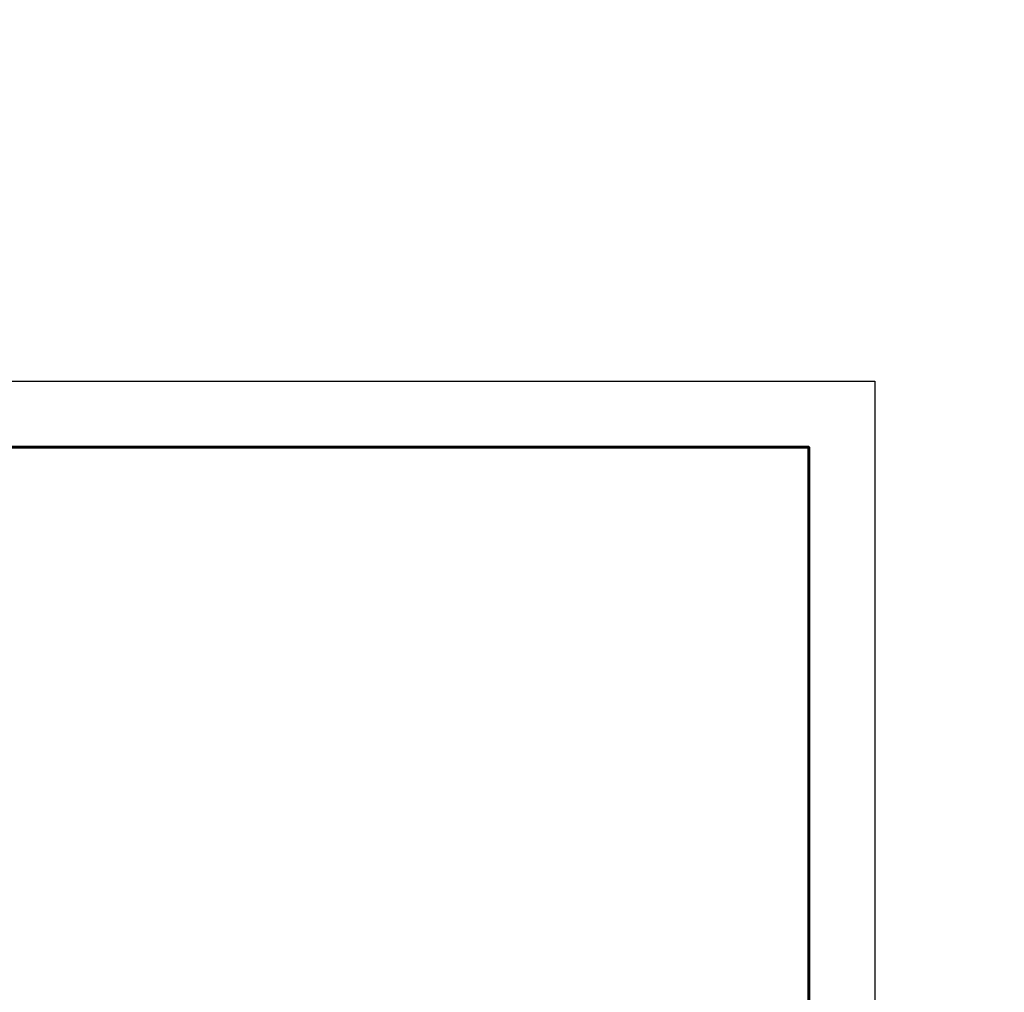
# Model space of a CAD drawing. Header units: millimetres. Extents: x 2063114 to 14983986, y -126020516 to 213791.
# Tile 124 of 256: x 2461013 to 2468454, y -1623718 to -1616364. Entities that reach past the tile are written whole.
import ezdxf

# ---------------------------------------------------------------- set-up
doc = ezdxf.new("R2010")
doc.units = ezdxf.units.MM
doc.styles.add('TIMES', font='times.ttf')

msp = doc.modelspace()

# ---------------------------------------------------------------- linework, layer by layer
at = {"color": 0, "ltscale": 25}
msp.add_lwpolyline([(2408076.01016, -1619096.5725), (2467476.01016, -1619096.5725), (2467476.01016, -1661096.5725), (2408076.01016, -1661096.5725)], close=True, dxfattribs=at)
at = {"color": 0, "lineweight": 60, "ltscale": 25}
msp.add_lwpolyline([(2410076.01016, -1619596.5725), (2466976.01016, -1619596.5725), (2466976.01016, -1660596.5725), (2410076.01016, -1660596.5725)], close=True, dxfattribs=at)

# ---------------------------------------------------------------- texts
at = {"color": 0, "insert": (2341639.85766, -1616395.96061), "char_height": 300, "width": 17944.4294896, "attachment_point": 1, "style": 'TIMES'}
msp.add_mtext('\\pi-900,l900,t900;1.^IДанный лист см. c л. 40 и чертежами раздела АР.\\P2.^IСварку  вести электродами типа Э-42A (ГОСТ 9467-75*), h шв=6мм по длине касания.\\P3.^IМеталлические конструкции и сварочные швы после изготовления огрунтовать грунтовкой ГФ-021 ГОСТ 25129-82. После монтажа окрасить эмалью ПФ-115 ГОСТ(6465-91) в 2 слоя. ', dxfattribs=at)

doc.saveas('drawing.dxf')
